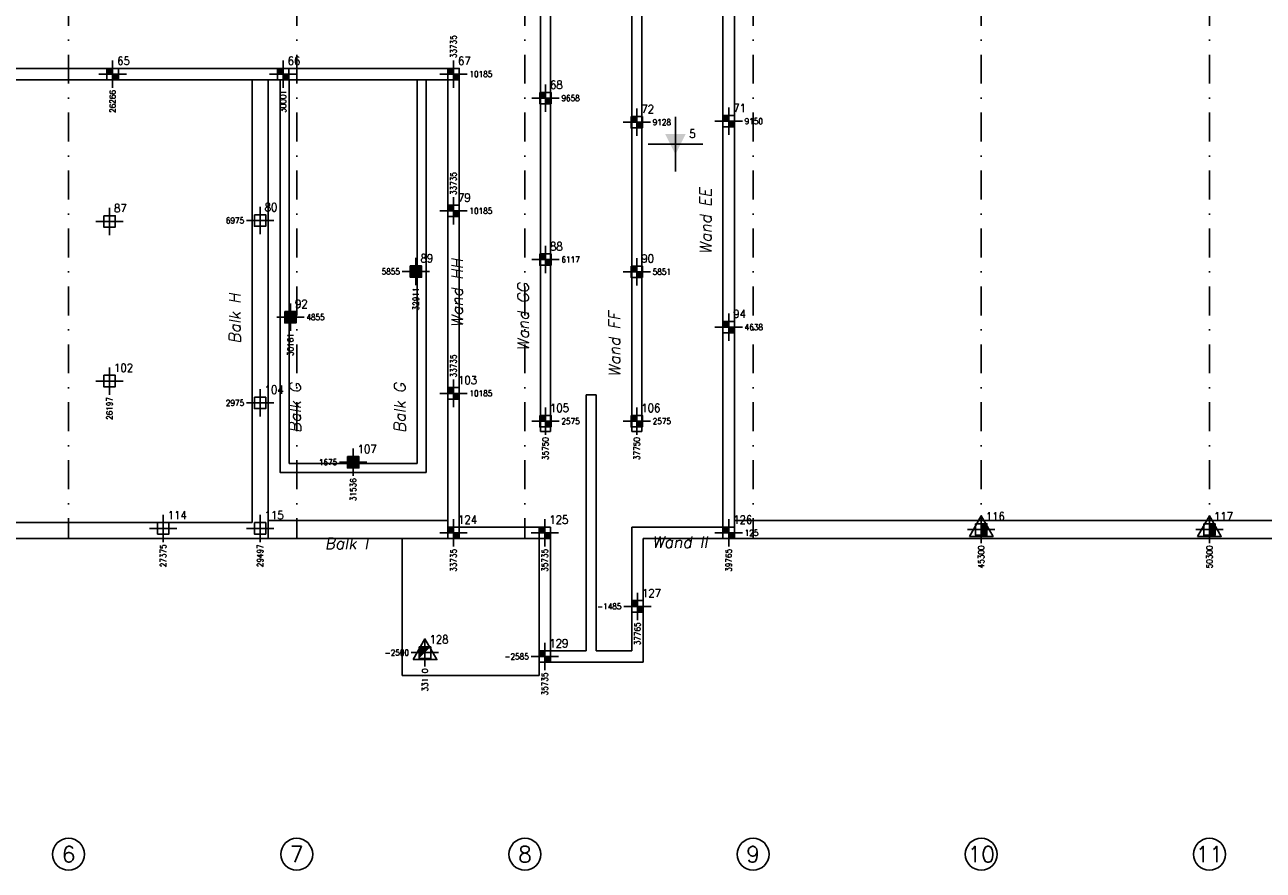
# Model space of a CAD drawing. Extents: x 0 to 139900, y 0 to 143500.
# Tile 24 of 34: x 29540 to 56679, y 113897 to 132433. Entities that reach past the tile are written whole.
import ezdxf
from ezdxf.enums import TextEntityAlignment as Align

# ---------------------------------------------------------------- set-up
doc = ezdxf.new("R2010")
doc.units = 0
doc.header["$LTSCALE"] = 100
doc.linetypes.add('DASHDOT2', pattern=[12.7, 6.35, -3.175, 0, -3.175])
for name, color, linetype in [('A--A$1C-_CIRKEL', 3, 'CONTINUOUS'), ('A--A23--_F1---_ROOSTER', 8, 'CONTINUOUS'), ('A--L$7A-_STRAMIEN', 1, 'DASHDOT2'), ('A--L$9A-_F123-', 1, 'CONTINUOUS'), ('A--L16--_F123-', 3, 'CONTINUOUS'), ('A--L17--', 7, 'CONTINUOUS'), ('A--L17--_F123-', 3, 'CONTINUOUS'), ('A--M$1A-_F123-_MAATV', 7, 'CONTINUOUS'), ('A--T$1A-_F123-_0_25MM', 2, 'CONTINUOUS'), ('A--T$1A-_F123-_0_35MM', 3, 'CONTINUOUS'), ('A--T17--_F123-_0_13MM', 1, 'CONTINUOUS'), ('A--T17--_F123-_0_18MM', 2, 'CONTINUOUS')]:
    doc.layers.add(name, color=color, linetype=linetype)
doc.styles.add('ALFA-0_25', font='ROMANS')
doc.styles.add('BALKEN', font='romand.shx', dxfattribs={"height": 180})
doc.styles.add('RENVOOI', font='romans.shx', dxfattribs={"width": 0.9})

# ---------------------------------------------------------------- blocks, each defined once
blk = doc.blocks.new('PP03001-')
at = {"layer": 'A--L$9A-_F123-'}
blk.add_hatch(color=256, dxfattribs=at).paths.add_polyline_path([(-225, 223), (225, 223), (0, -227)])
for points in [[(0, 600), (0, -600)], [(-600, 0), (600, 0)]]:
    blk.add_lwpolyline(points, dxfattribs=at)
at = {"layer": 'A--L$9A-_F123-', "color": 2, "style": 'RENVOOI', "width": 0.9, "flags": 4}
blk.add_attdef('Sondering', (304, 136), '', height=180, dxfattribs=at)
blk = doc.blocks.new('PP01016-')
at = {"layer": 'A--L17--_F123-', "color": 8, "linetype": 'CONTINUOUS'}
for p, q in [((0, -300), (0, 300)), ((-300, 0), (300, 0))]:
    blk.add_line(p, q, dxfattribs=at)
blk.add_lwpolyline([(-260, -150), (0, 300), (260, -150)], close=True, dxfattribs=at)
at = {"layer": 'A--L17--_F123-', "color": 1}
blk.add_lwpolyline([(-125, 125), (125, 125), (125, -125), (-125, -125)], close=True, dxfattribs=at)
for points in [[(0, 125), (125, 125), (0, 0), (125, 0)], [(125, 0), (0, 0), (125, -125), (0, -125)]]:
    blk.add_solid(points, dxfattribs=at)
at = {"layer": 'A--T17--_F123-_0_13MM', "style": 'RENVOOI', "width": 0.9, "flags": 8}
blk.add_attdef('KM2', (0, 300), '', height=13, rotation=90, dxfattribs=at)
blk.add_attdef('KM1', (300, 0), '', height=13, dxfattribs=at)
at = {"layer": 'A--T17--_F123-_0_18MM', "style": 'RENVOOI', "width": 0.9, "flags": 8}
blk.add_attdef('PNR', (0, 0), '', height=18, dxfattribs=at)
blk = doc.blocks.new('PP01001-')
at = {"layer": 'A--L17--_F123-', "color": 8, "linetype": 'CONTINUOUS'}
for p, q in [((0, -300), (0, 300)), ((-300, 0), (300, 0))]:
    blk.add_line(p, q, dxfattribs=at)
at = {"layer": 'A--L17--_F123-', "color": 1}
blk.add_lwpolyline([(-125, 125), (125, 125), (125, -125), (-125, -125)], close=True, dxfattribs=at)
at = {"layer": 'A--T17--_F123-_0_13MM', "style": 'RENVOOI', "width": 0.9, "flags": 8}
blk.add_attdef('KM2', (0, 300), '', height=13, rotation=90, dxfattribs=at)
blk.add_attdef('KM1', (300, 0), '', height=13, dxfattribs=at)
at = {"layer": 'A--T17--_F123-_0_18MM', "style": 'RENVOOI', "width": 0.9, "flags": 8}
blk.add_attdef('PNR', (0, 0), '', height=18, dxfattribs=at)
blk = doc.blocks.new('PP01002-')
at = {"layer": 'A--L17--_F123-', "color": 8, "linetype": 'CONTINUOUS'}
for p, q in [((0, -300), (0, 300)), ((-300, 0), (300, 0))]:
    blk.add_line(p, q, dxfattribs=at)
at = {"layer": 'A--L17--_F123-', "color": 1}
blk.add_lwpolyline([(-125, 125), (125, 125), (125, -125), (-125, -125)], close=True, dxfattribs=at)
for points in [[(-125, 125), (0, 125), (-125, 0), (0, 0)], [(0, 0), (125, 0), (0, -125), (125, -125)]]:
    blk.add_solid(points, dxfattribs=at)
at = {"layer": 'A--T17--_F123-_0_13MM', "style": 'RENVOOI', "width": 0.9, "flags": 8}
blk.add_attdef('KM2', (0, 300), '', height=13, rotation=90, dxfattribs=at)
blk.add_attdef('KM1', (300, 0), '', height=13, dxfattribs=at)
at = {"layer": 'A--T17--_F123-_0_18MM', "style": 'RENVOOI', "width": 0.9, "flags": 8}
blk.add_attdef('PNR', (0, 0), '', height=18, dxfattribs=at)
blk = doc.blocks.new('PP01015-')
at = {"layer": 'A--L17--_F123-', "color": 8, "linetype": 'CONTINUOUS'}
for p, q in [((0, -300), (0, 300)), ((-300, 0), (300, 0))]:
    blk.add_line(p, q, dxfattribs=at)
blk.add_lwpolyline([(-260, -150), (0, 300), (260, -150)], close=True, dxfattribs=at)
at = {"layer": 'A--L17--_F123-', "color": 1}
blk.add_lwpolyline([(-125, 125), (125, 125), (125, -125), (-125, -125)], close=True, dxfattribs=at)
blk.add_solid([(-125, 125), (-125, -125), (125, 125)], dxfattribs=at)
at = {"layer": 'A--T17--_F123-_0_13MM', "style": 'RENVOOI', "width": 0.9, "flags": 8}
blk.add_attdef('KM2', (0, 300), '', height=13, rotation=90, dxfattribs=at)
blk.add_attdef('KM1', (300, 0), '', height=13, dxfattribs=at)
at = {"layer": 'A--T17--_F123-_0_18MM', "style": 'RENVOOI', "width": 0.9, "flags": 8}
blk.add_attdef('PNR', (0, 0), '', height=18, dxfattribs=at)
blk = doc.blocks.new('PP01009-')
at = {"layer": 'A--L17--_F123-', "color": 8, "linetype": 'CONTINUOUS'}
for p, q in [((0, -300), (0, 300)), ((-300, 0), (300, 0))]:
    blk.add_line(p, q, dxfattribs=at)
at = {"layer": 'A--L17--_F123-', "color": 1}
blk.add_lwpolyline([(-125, 125), (125, 125), (125, -125), (-125, -125)], close=True, dxfattribs=at)
at = {"layer": 'A--L17--_F123-', "color": 27}
blk.add_solid([(-125, -125), (125, -125), (-125, -125), (125, 125)], dxfattribs=at)
at = {"layer": 'A--L17--_F123-', "color": 1}
blk.add_solid([(-125, 125), (-125, -125), (125, 125)], dxfattribs=at)
at = {"layer": 'A--T17--_F123-_0_13MM', "style": 'RENVOOI', "width": 0.9, "flags": 8}
blk.add_attdef('KM2', (0, 300), '', height=13, rotation=90, dxfattribs=at)
blk.add_attdef('KM1', (300, 0), '', height=13, dxfattribs=at)
at = {"layer": 'A--T17--_F123-_0_18MM', "style": 'RENVOOI', "width": 0.9, "flags": 8}
blk.add_attdef('PNR', (0, 0), '', height=18, dxfattribs=at)
blk = doc.blocks.new('CIRKEL')
at = {"layer": 'A--A$1C-_CIRKEL'}
blk.add_circle((0, 0), 350, dxfattribs=at)

msp = doc.modelspace()

# ---------------------------------------------------------------- linework, layer by layer
at = {"layer": 'A--A23--_F1---_ROOSTER'}
msp.add_lwpolyline([(37810, 118167), (40810, 118167), (40810, 121167), (37810, 121167)], close=True, dxfattribs=at)
at = {"layer": 'A--L$7A-_STRAMIEN'}
for p, q in [((30500, 140667), (30500, 121167)), ((35500, 140667), (35500, 121167)), ((40500, 140667), (40500, 121167)), ((45500, 140667), (45500, 121167)), ((50500, 140667), (50500, 121167)), ((55500, 140667), (55500, 121167))]:
    msp.add_line(p, q, dxfattribs=at)
at = {"layer": 'A--L16--_F123-', "color": 8}
for p, q in [((45090, 139467), (45090, 121167)), ((44840, 139217), (44840, 121417)), ((43060, 136957), (43060, 123517)), ((42840, 136737), (42840, 123517)), ((41060, 134477), (41060, 123517)), ((40840, 134257), (40840, 123517)), ((39060, 131477), (5450, 131477)), ((39060, 121417), (39060, 131477)), ((38810, 131227), (5200, 131227)), ((34522, 131227), (34522, 121517)), ((34872, 131227), (34872, 121167)), ((38810, 121167), (38810, 131227)), ((41840, 118707), (41840, 124317)), ((42060, 124317), (41840, 124317)), ((42060, 118707), (42060, 124317)), ((40840, 123517), (41060, 123517)), ((42840, 123517), (43060, 123517)), ((34522, 121517), (5550, 121517)), ((34872, 121567), (38810, 121567)), ((39060, 121417), (41060, 121417)), ((41060, 121417), (41060, 118707)), ((42840, 121417), (44840, 121417)), ((42840, 118707), (42840, 121417)), ((45090, 121567), (70505, 121567)), ((34872, 121167), (5200, 121167)), ((34872, 121167), (38636, 121167)), ((38636, 121167), (40810, 121167)), ((43090, 121167), (45090, 121167)), ((43090, 118457), (43090, 121167)), ((45090, 121167), (85800, 121167)), ((41060, 118707), (41840, 118707)), ((42060, 118707), (42840, 118707)), ((40810, 118457), (43090, 118457))]:
    msp.add_line(p, q, dxfattribs=at)
msp.add_lwpolyline([(35136, 131227), (35136, 122617), (38336, 122617), (38336, 131227)], dxfattribs=at)
msp.add_lwpolyline([(35336, 122817), (38136, 122817), (38136, 131227), (35336, 131227)], close=True, dxfattribs=at)

# ---------------------------------------------------------------- block references
at = {"layer": 'A--L17--'}
ref = msp.add_blockref('PP01002-', (38935, 131352), dxfattribs=at)
ref.add_attrib('PNR', '67', (39035, 131552), dxfattribs={"layer": 'A--T17--_F123-_0_18MM', "height": 180, "style": 'RENVOOI', "width": 0.9})
ref.add_attrib('KM1', '10185', dxfattribs={"layer": 'A--T17--_F123-_0_13MM', "color": 1, "height": 130, "style": 'RENVOOI', "width": 0.9}).set_placement((39285, 131352), align=Align.MIDDLE_LEFT)
ref.add_attrib('KM2', '33735', dxfattribs={"layer": 'A--T17--_F123-_0_13MM', "color": 1, "height": 130, "rotation": 90, "style": 'RENVOOI', "width": 0.9}).set_placement((38935, 131702), align=Align.MIDDLE_LEFT)
ref = msp.add_blockref('PP01002-', (31466.1, 131352), dxfattribs=at)
ref.add_attrib('PNR', '65', (31566.1, 131552), dxfattribs={"layer": 'A--T17--_F123-_0_18MM', "height": 180, "style": 'RENVOOI', "width": 0.9})
ref.add_attrib('KM2', '26266', dxfattribs={"layer": 'A--T17--_F123-_0_13MM', "color": 1, "height": 130, "rotation": 90, "style": 'RENVOOI', "width": 0.9}).set_placement((31466.1, 131002), align=Align.MIDDLE_RIGHT)
ref = msp.add_blockref('PP01002-', (35200.6, 131352), dxfattribs=at)
ref.add_attrib('PNR', '66', (35300.6, 131552), dxfattribs={"layer": 'A--T17--_F123-_0_18MM', "height": 180, "style": 'RENVOOI', "width": 0.9})
ref.add_attrib('KM2', '30001', dxfattribs={"layer": 'A--T17--_F123-_0_13MM', "color": 1, "height": 130, "rotation": 90, "style": 'RENVOOI', "width": 0.9}).set_placement((35200.6, 131002), align=Align.MIDDLE_RIGHT)
ref = msp.add_blockref('PP01002-', (40950, 130825.4), dxfattribs=at)
ref.add_attrib('PNR', '68', (41050, 131025.4), dxfattribs={"layer": 'A--T17--_F123-_0_18MM', "height": 180, "style": 'RENVOOI', "width": 0.9})
ref.add_attrib('KM1', '9658', dxfattribs={"layer": 'A--T17--_F123-_0_13MM', "color": 1, "height": 130, "style": 'RENVOOI', "width": 0.9}).set_placement((41300, 130825.4), align=Align.MIDDLE_LEFT)
ref = msp.add_blockref('PP01002-', (42950, 130294.5), dxfattribs=at)
ref.add_attrib('PNR', '72', (43050, 130494.5), dxfattribs={"layer": 'A--T17--_F123-_0_18MM', "height": 180, "style": 'RENVOOI', "width": 0.9})
ref.add_attrib('KM1', '9128', dxfattribs={"layer": 'A--T17--_F123-_0_13MM', "color": 1, "height": 130, "style": 'RENVOOI', "width": 0.9}).set_placement((43300, 130294.5), align=Align.MIDDLE_LEFT)
ref = msp.add_blockref('PP01002-', (44965, 130317), dxfattribs=at)
ref.add_attrib('PNR', '71', (45065, 130517), dxfattribs={"layer": 'A--T17--_F123-_0_18MM', "height": 180, "style": 'RENVOOI', "width": 0.9})
ref.add_attrib('KM1', '9150', dxfattribs={"layer": 'A--T17--_F123-_0_13MM', "color": 1, "height": 130, "style": 'RENVOOI', "width": 0.9}).set_placement((45315, 130317), align=Align.MIDDLE_LEFT)
ref = msp.add_blockref('PP03001-', (43797.6, 129817), dxfattribs=at)
ref.add_attrib('Sondering', '5', (44101.5, 129953.2), dxfattribs={"layer": 'A--L$9A-_F123-', "color": 2, "height": 180, "style": 'RENVOOI', "width": 0.9})
ref = msp.add_blockref('PP01002-', (38935, 128352), dxfattribs=at)
ref.add_attrib('PNR', '79', (39035, 128552), dxfattribs={"layer": 'A--T17--_F123-_0_18MM', "height": 180, "style": 'RENVOOI', "width": 0.9})
ref.add_attrib('KM1', '10185', dxfattribs={"layer": 'A--T17--_F123-_0_13MM', "color": 1, "height": 130, "style": 'RENVOOI', "width": 0.9}).set_placement((39285, 128352), align=Align.MIDDLE_LEFT)
ref.add_attrib('KM2', '33735', dxfattribs={"layer": 'A--T17--_F123-_0_13MM', "color": 1, "height": 130, "rotation": 90, "style": 'RENVOOI', "width": 0.9}).set_placement((38935, 128702), align=Align.MIDDLE_LEFT)
ref = msp.add_blockref('PP01001-', (31397, 128122), dxfattribs=at)
ref.add_attrib('PNR', '87', (31497, 128322), dxfattribs={"layer": 'A--T17--_F123-_0_18MM', "height": 180, "style": 'RENVOOI', "width": 0.9})
ref = msp.add_blockref('PP01001-', (34697, 128142), dxfattribs=at)
ref.add_attrib('PNR', '80', (34797, 128342), dxfattribs={"layer": 'A--T17--_F123-_0_18MM', "height": 180, "style": 'RENVOOI', "width": 0.9})
ref.add_attrib('KM1', '6975', dxfattribs={"layer": 'A--T17--_F123-_0_13MM', "color": 1, "height": 130, "style": 'RENVOOI', "width": 0.9}).set_placement((34347, 128142), align=Align.MIDDLE_RIGHT)
ref = msp.add_blockref('PP01002-', (40950, 127283.7), dxfattribs=at)
ref.add_attrib('PNR', '88', (41050, 127483.7), dxfattribs={"layer": 'A--T17--_F123-_0_18MM', "height": 180, "style": 'RENVOOI', "width": 0.9})
ref.add_attrib('KM1', '6117', dxfattribs={"layer": 'A--T17--_F123-_0_13MM', "color": 1, "height": 130, "style": 'RENVOOI', "width": 0.9}).set_placement((41300, 127283.7), align=Align.MIDDLE_LEFT)
ref = msp.add_blockref('PP01009-', (38111, 127022), dxfattribs=at)
ref.add_attrib('PNR', '89', (38211, 127222), dxfattribs={"layer": 'A--T17--_F123-_0_18MM', "height": 180, "style": 'RENVOOI', "width": 0.9})
ref.add_attrib('KM1', '5855', dxfattribs={"layer": 'A--T17--_F123-_0_13MM', "color": 1, "height": 130, "style": 'RENVOOI', "width": 0.9}).set_placement((37761, 127022), align=Align.MIDDLE_RIGHT)
ref.add_attrib('KM2', '32911', dxfattribs={"layer": 'A--T17--_F123-_0_13MM', "color": 1, "height": 130, "rotation": 90, "style": 'RENVOOI', "width": 0.9}).set_placement((38111, 126672), align=Align.MIDDLE_RIGHT)
ref = msp.add_blockref('PP01002-', (42950, 127018.3), dxfattribs=at)
ref.add_attrib('PNR', '90', (43050, 127218.3), dxfattribs={"layer": 'A--T17--_F123-_0_18MM', "height": 180, "style": 'RENVOOI', "width": 0.9})
ref.add_attrib('KM1', '5851', dxfattribs={"layer": 'A--T17--_F123-_0_13MM', "color": 1, "height": 130, "style": 'RENVOOI', "width": 0.9}).set_placement((43300, 127018.3), align=Align.MIDDLE_LEFT)
ref = msp.add_blockref('PP01009-', (35361, 126022), dxfattribs=at)
ref.add_attrib('PNR', '92', (35461, 126222), dxfattribs={"layer": 'A--T17--_F123-_0_18MM', "height": 180, "style": 'RENVOOI', "width": 0.9})
ref.add_attrib('KM1', '4855', dxfattribs={"layer": 'A--T17--_F123-_0_13MM', "color": 1, "height": 130, "style": 'RENVOOI', "width": 0.9}).set_placement((35711, 126022), align=Align.MIDDLE_LEFT)
ref.add_attrib('KM2', '30161', dxfattribs={"layer": 'A--T17--_F123-_0_13MM', "color": 1, "height": 130, "rotation": 90, "style": 'RENVOOI', "width": 0.9}).set_placement((35361, 125672), align=Align.MIDDLE_RIGHT)
ref = msp.add_blockref('PP01002-', (44965, 125804.5), dxfattribs=at)
ref.add_attrib('PNR', '94', (45065, 126004.5), dxfattribs={"layer": 'A--T17--_F123-_0_18MM', "height": 180, "style": 'RENVOOI', "width": 0.9})
ref.add_attrib('KM1', '4638', dxfattribs={"layer": 'A--T17--_F123-_0_13MM', "color": 1, "height": 130, "style": 'RENVOOI', "width": 0.9}).set_placement((45315, 125804.5), align=Align.MIDDLE_LEFT)
ref = msp.add_blockref('PP01002-', (38935, 124352), dxfattribs=at)
ref.add_attrib('PNR', '103', (39035, 124552), dxfattribs={"layer": 'A--T17--_F123-_0_18MM', "height": 180, "style": 'RENVOOI', "width": 0.9})
ref.add_attrib('KM1', '10185', dxfattribs={"layer": 'A--T17--_F123-_0_13MM', "color": 1, "height": 130, "style": 'RENVOOI', "width": 0.9}).set_placement((39285, 124352), align=Align.MIDDLE_LEFT)
ref.add_attrib('KM2', '33735', dxfattribs={"layer": 'A--T17--_F123-_0_13MM', "color": 1, "height": 130, "rotation": 90, "style": 'RENVOOI', "width": 0.9}).set_placement((38935, 124702), align=Align.MIDDLE_LEFT)
ref = msp.add_blockref('PP01001-', (31397, 124622), dxfattribs=at)
ref.add_attrib('PNR', '102', (31497, 124822), dxfattribs={"layer": 'A--T17--_F123-_0_18MM', "height": 180, "style": 'RENVOOI', "width": 0.9})
ref.add_attrib('KM2', '26197', dxfattribs={"layer": 'A--T17--_F123-_0_13MM', "color": 1, "height": 130, "rotation": 90, "style": 'RENVOOI', "width": 0.9}).set_placement((31397, 124272), align=Align.MIDDLE_RIGHT)
ref = msp.add_blockref('PP01001-', (34697, 124142), dxfattribs=at)
ref.add_attrib('PNR', '104', (34797, 124342), dxfattribs={"layer": 'A--T17--_F123-_0_18MM', "height": 180, "style": 'RENVOOI', "width": 0.9})
ref.add_attrib('KM1', '2975', dxfattribs={"layer": 'A--T17--_F123-_0_13MM', "color": 1, "height": 130, "style": 'RENVOOI', "width": 0.9}).set_placement((34347, 124142), align=Align.MIDDLE_RIGHT)
ref = msp.add_blockref('PP01002-', (40950, 123742), dxfattribs=at)
ref.add_attrib('PNR', '105', (41050, 123942), dxfattribs={"layer": 'A--T17--_F123-_0_18MM', "height": 180, "style": 'RENVOOI', "width": 0.9})
ref.add_attrib('KM1', '2575', dxfattribs={"layer": 'A--T17--_F123-_0_13MM', "color": 1, "height": 130, "style": 'RENVOOI', "width": 0.9}).set_placement((41300, 123742), align=Align.MIDDLE_LEFT)
ref.add_attrib('KM2', '35750', dxfattribs={"layer": 'A--T17--_F123-_0_13MM', "color": 1, "height": 130, "rotation": 90, "style": 'RENVOOI', "width": 0.9}).set_placement((40950, 123392), align=Align.MIDDLE_RIGHT)
ref = msp.add_blockref('PP01002-', (42950, 123742), dxfattribs=at)
ref.add_attrib('PNR', '106', (43050, 123942), dxfattribs={"layer": 'A--T17--_F123-_0_18MM', "height": 180, "style": 'RENVOOI', "width": 0.9})
ref.add_attrib('KM1', '2575', dxfattribs={"layer": 'A--T17--_F123-_0_13MM', "color": 1, "height": 130, "style": 'RENVOOI', "width": 0.9}).set_placement((43300, 123742), align=Align.MIDDLE_LEFT)
ref.add_attrib('KM2', '37750', dxfattribs={"layer": 'A--T17--_F123-_0_13MM', "color": 1, "height": 130, "rotation": 90, "style": 'RENVOOI', "width": 0.9}).set_placement((42950, 123392), align=Align.MIDDLE_RIGHT)
ref = msp.add_blockref('PP01009-', (36736, 122842), dxfattribs=at)
ref.add_attrib('PNR', '107', (36836, 123042), dxfattribs={"layer": 'A--T17--_F123-_0_18MM', "height": 180, "style": 'RENVOOI', "width": 0.9})
ref.add_attrib('KM1', '1675', dxfattribs={"layer": 'A--T17--_F123-_0_13MM', "color": 1, "height": 130, "style": 'RENVOOI', "width": 0.9}).set_placement((36386, 122842), align=Align.MIDDLE_RIGHT)
ref.add_attrib('KM2', '31536', dxfattribs={"layer": 'A--T17--_F123-_0_13MM', "color": 1, "height": 130, "rotation": 90, "style": 'RENVOOI', "width": 0.9}).set_placement((36736, 122492), align=Align.MIDDLE_RIGHT)
ref = msp.add_blockref('PP01001-', (32575, 121392), dxfattribs=at)
ref.add_attrib('PNR', '114', (32675, 121592), dxfattribs={"layer": 'A--T17--_F123-_0_18MM', "height": 180, "style": 'RENVOOI', "width": 0.9})
ref.add_attrib('KM2', '27375', dxfattribs={"layer": 'A--T17--_F123-_0_13MM', "color": 1, "height": 130, "rotation": 90, "style": 'RENVOOI', "width": 0.9}).set_placement((32575, 121042), align=Align.MIDDLE_RIGHT)
ref = msp.add_blockref('PP01001-', (34697, 121392), dxfattribs=at)
ref.add_attrib('PNR', '115', (34797, 121592), dxfattribs={"layer": 'A--T17--_F123-_0_18MM', "height": 180, "style": 'RENVOOI', "width": 0.9})
ref.add_attrib('KM2', '29497', dxfattribs={"layer": 'A--T17--_F123-_0_13MM', "color": 1, "height": 130, "rotation": 90, "style": 'RENVOOI', "width": 0.9}).set_placement((34697, 121042), align=Align.MIDDLE_RIGHT)
ref = msp.add_blockref('PP01002-', (38935, 121292), dxfattribs=at)
ref.add_attrib('PNR', '124', (39035, 121492), dxfattribs={"layer": 'A--T17--_F123-_0_18MM', "height": 180, "style": 'RENVOOI', "width": 0.9})
ref.add_attrib('KM2', '33735', dxfattribs={"layer": 'A--T17--_F123-_0_13MM', "color": 1, "height": 130, "rotation": 90, "style": 'RENVOOI', "width": 0.9}).set_placement((38935, 120942), align=Align.MIDDLE_RIGHT)
ref = msp.add_blockref('PP01002-', (40935, 121292), dxfattribs=at)
ref.add_attrib('PNR', '125', (41035, 121492), dxfattribs={"layer": 'A--T17--_F123-_0_18MM', "height": 180, "style": 'RENVOOI', "width": 0.9})
ref.add_attrib('KM2', '35735', dxfattribs={"layer": 'A--T17--_F123-_0_13MM', "color": 1, "height": 130, "rotation": 90, "style": 'RENVOOI', "width": 0.9}).set_placement((40935, 120942), align=Align.MIDDLE_RIGHT)
ref = msp.add_blockref('PP01002-', (44965, 121292), dxfattribs=at)
ref.add_attrib('PNR', '126', (45065, 121492), dxfattribs={"layer": 'A--T17--_F123-_0_18MM', "height": 180, "style": 'RENVOOI', "width": 0.9})
ref.add_attrib('KM1', '125', dxfattribs={"layer": 'A--T17--_F123-_0_13MM', "color": 1, "height": 130, "style": 'RENVOOI', "width": 0.9}).set_placement((45315, 121292), align=Align.MIDDLE_LEFT)
ref.add_attrib('KM2', '39765', dxfattribs={"layer": 'A--T17--_F123-_0_13MM', "color": 1, "height": 130, "rotation": 90, "style": 'RENVOOI', "width": 0.9}).set_placement((44965, 120942), align=Align.MIDDLE_RIGHT)
ref = msp.add_blockref('PP01016-', (50500, 121367), dxfattribs=at)
ref.add_attrib('PNR', '116', (50600, 121567), dxfattribs={"layer": 'A--T17--_F123-_0_18MM', "height": 180, "style": 'RENVOOI', "width": 0.9})
ref.add_attrib('KM2', '45300', dxfattribs={"layer": 'A--T17--_F123-_0_13MM', "color": 1, "height": 130, "rotation": 90, "style": 'RENVOOI', "width": 0.9}).set_placement((50500, 121017), align=Align.MIDDLE_RIGHT)
ref = msp.add_blockref('PP01016-', (55500, 121367), dxfattribs=at)
ref.add_attrib('PNR', '117', (55600, 121567), dxfattribs={"layer": 'A--T17--_F123-_0_18MM', "height": 180, "style": 'RENVOOI', "width": 0.9})
ref.add_attrib('KM2', '50300', dxfattribs={"layer": 'A--T17--_F123-_0_13MM', "color": 1, "height": 130, "rotation": 90, "style": 'RENVOOI', "width": 0.9}).set_placement((55500, 121017), align=Align.MIDDLE_RIGHT)
ref = msp.add_blockref('PP01002-', (42965, 119682), dxfattribs=at)
ref.add_attrib('PNR', '127', (43065, 119882), dxfattribs={"layer": 'A--T17--_F123-_0_18MM', "height": 180, "style": 'RENVOOI', "width": 0.9})
ref.add_attrib('KM1', '-1485', dxfattribs={"layer": 'A--T17--_F123-_0_13MM', "color": 1, "height": 130, "style": 'RENVOOI', "width": 0.9}).set_placement((42615, 119682), align=Align.MIDDLE_RIGHT)
ref.add_attrib('KM2', '37765', dxfattribs={"layer": 'A--T17--_F123-_0_13MM', "color": 1, "height": 130, "rotation": 90, "style": 'RENVOOI', "width": 0.9}).set_placement((42965, 119332), align=Align.MIDDLE_RIGHT)
ref = msp.add_blockref('PP01015-', (38310, 118667), dxfattribs=at)
ref.add_attrib('PNR', '128', (38410, 118867), dxfattribs={"layer": 'A--T17--_F123-_0_18MM', "height": 180, "style": 'RENVOOI', "width": 0.9})
ref.add_attrib('KM1', '-2500', dxfattribs={"layer": 'A--T17--_F123-_0_13MM', "color": 1, "height": 130, "style": 'RENVOOI', "width": 0.9}).set_placement((37960, 118667), align=Align.MIDDLE_RIGHT)
ref.add_attrib('KM2', '33110', dxfattribs={"layer": 'A--T17--_F123-_0_13MM', "color": 1, "height": 130, "rotation": 90, "style": 'RENVOOI', "width": 0.9}).set_placement((38310, 118317), align=Align.MIDDLE_RIGHT)
ref = msp.add_blockref('PP01002-', (40935, 118582), dxfattribs=at)
ref.add_attrib('PNR', '129', (41035, 118782), dxfattribs={"layer": 'A--T17--_F123-_0_18MM', "height": 180, "style": 'RENVOOI', "width": 0.9})
ref.add_attrib('KM1', '-2585', dxfattribs={"layer": 'A--T17--_F123-_0_13MM', "color": 1, "height": 130, "style": 'RENVOOI', "width": 0.9}).set_placement((40585, 118582), align=Align.MIDDLE_RIGHT)
ref.add_attrib('KM2', '35735', dxfattribs={"layer": 'A--T17--_F123-_0_13MM', "color": 1, "height": 130, "rotation": 90, "style": 'RENVOOI', "width": 0.9}).set_placement((40935, 118232), align=Align.MIDDLE_RIGHT)
at = {"layer": 'A--M$1A-_F123-_MAATV'}
ref = msp.add_blockref('CIRKEL', (30500, 114247), dxfattribs=at)
ref.add_attrib('A', '6', dxfattribs={"layer": 'A--T$1A-_F123-_0_25MM', "height": 350, "style": 'ALFA-0_25'}).set_placement((30500, 114247), align=Align.MIDDLE_CENTER)
ref = msp.add_blockref('CIRKEL', (35500, 114247), dxfattribs=at)
ref.add_attrib('A', '7', dxfattribs={"layer": 'A--T$1A-_F123-_0_25MM', "height": 350, "style": 'ALFA-0_25'}).set_placement((35500, 114247), align=Align.MIDDLE_CENTER)
ref = msp.add_blockref('CIRKEL', (40500, 114247), dxfattribs=at)
ref.add_attrib('A', '8', dxfattribs={"layer": 'A--T$1A-_F123-_0_25MM', "height": 350, "style": 'ALFA-0_25'}).set_placement((40500, 114247), align=Align.MIDDLE_CENTER)
ref = msp.add_blockref('CIRKEL', (45500, 114247), dxfattribs=at)
ref.add_attrib('A', '9', dxfattribs={"layer": 'A--T$1A-_F123-_0_25MM', "height": 350, "style": 'ALFA-0_25'}).set_placement((45500, 114247), align=Align.MIDDLE_CENTER)
ref = msp.add_blockref('CIRKEL', (50500, 114247), dxfattribs=at)
ref.add_attrib('A', '10', dxfattribs={"layer": 'A--T$1A-_F123-_0_25MM', "height": 350, "style": 'ALFA-0_25'}).set_placement((50500, 114247), align=Align.MIDDLE_CENTER)
ref = msp.add_blockref('CIRKEL', (55500, 114247), dxfattribs=at)
ref.add_attrib('A', '11', dxfattribs={"layer": 'A--T$1A-_F123-_0_25MM', "height": 350, "style": 'ALFA-0_25'}).set_placement((55500, 114247), align=Align.MIDDLE_CENTER)

# ---------------------------------------------------------------- texts
at = {"layer": 'A--T$1A-_F123-_0_35MM', "color": 2, "style": 'BALKEN', "oblique": 10}
for s, p in [('Wand EE', (44586.1, 128124.9)), ('Wand HH', (39139.9, 126554.8)), ('Balk H', (34268.1, 125998.3)), ('Wand GG', (40586.1, 126029.5)), ('Wand FF', (42586.1, 125427.2)), ('Balk G', (35589.9, 124034.8)), ('Balk G', (37882.1, 124034.8))]:
    msp.add_text(s, height=250, rotation=90, dxfattribs=at).set_placement(p, align=Align.CENTER)
for s, p in [('Balk I', (36590.1, 120937.9)), ('Wand II', (43895.5, 120963.7))]:
    msp.add_text(s, height=250, dxfattribs=at).set_placement(p, align=Align.CENTER)

doc.saveas('drawing.dxf')
